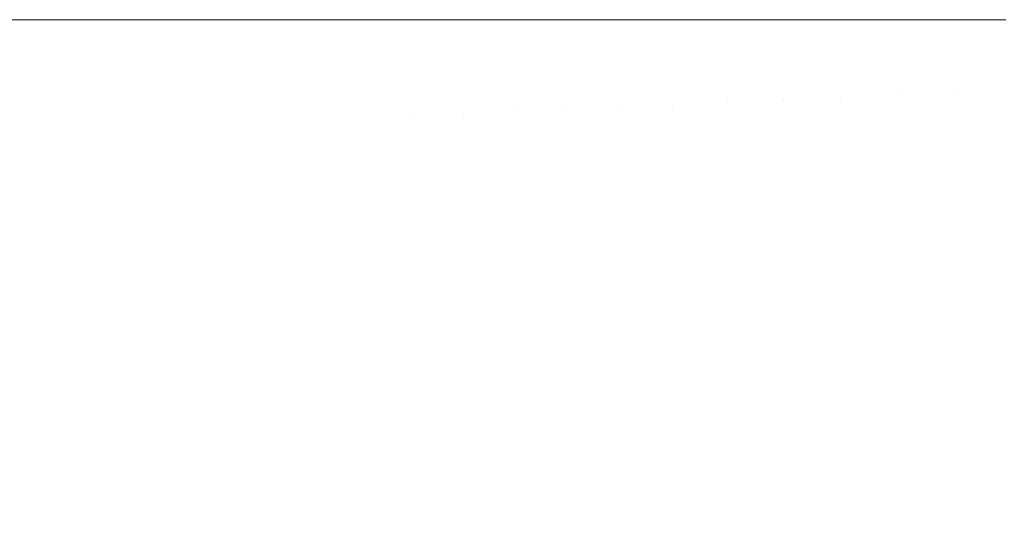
# Model space of a CAD drawing. Header units: centimetres. Extents: x -26 to 27.3, y -23.4 to -21.6.
# Tile 77 of 206: x -8.0766 to -8.0078, y -22.8949 to -22.8599. Entities that reach past the tile are written whole.
import ezdxf

# ---------------------------------------------------------------- set-up
doc = ezdxf.new("R2010")
doc.units = ezdxf.units.CM
doc.header["$LTSCALE"] = 2.54
doc.layers.add('Lucido design-1', color=7, linetype='Continuous')

# ---------------------------------------------------------------- blocks, each defined once
blk = doc.blocks.new('Gruppo-4-1')
at = {"color": 7, "linetype": 'Continuous', "lineweight": 9}
blk.add_3dface([(-25.890647, -21.659888, -9.381992), (-25.890647, -23.259888, -9.381992), (27.209353, -23.259888, -9.381992), (27.209353, -21.659888, -9.381992)], dxfattribs=at)
for points, invisible_edges in [([(-8.078429, -22.859888, -9.834106), (-8.07656, -22.859888, -9.830815), (-8.076392, -22.867778, -9.830815), (-8.078427, -22.867865, -9.834401)], 14), ([(-8.076392, -22.867778, -9.830815), (-8.07656, -22.859888, -9.830815), (-8.076344, -22.859888, -9.830469)], 9), ([(-8.076344, -22.859888, -9.830469), (-8.074375, -22.859888, -9.827314), (-8.074209, -22.867686, -9.827314), (-8.076392, -22.867778, -9.830815)], 14), ([(-8.074209, -22.867686, -9.827314), (-8.074375, -22.859888, -9.827314), (-8.074105, -22.859888, -9.826919)], 9), ([(-8.074105, -22.859888, -9.826919), (-8.072046, -22.859888, -9.823903), (-8.071882, -22.867587, -9.823903), (-8.074209, -22.867686, -9.827314)], 14), ([(-8.071882, -22.867587, -9.823903), (-8.072046, -22.859888, -9.823903), (-8.071717, -22.859888, -9.823462)], 9), ([(-8.071717, -22.859888, -9.823462), (-8.069575, -22.859888, -9.820588), (-8.069414, -22.867482, -9.820588), (-8.071882, -22.867587, -9.823903)], 14), ([(-8.069414, -22.867482, -9.820588), (-8.069575, -22.859888, -9.820588), (-8.069184, -22.859888, -9.820106)], 9), ([(-8.069184, -22.859888, -9.820106), (-8.066967, -22.859888, -9.817376), (-8.066809, -22.867371, -9.817376), (-8.069414, -22.867482, -9.820588)], 14), ([(-8.066809, -22.867371, -9.817376), (-8.066967, -22.859888, -9.817376), (-8.066508, -22.859888, -9.816856)], 9), ([(-8.066508, -22.859888, -9.816856), (-8.064227, -22.859888, -9.814271), (-8.06407, -22.867255, -9.814271), (-8.066809, -22.867371, -9.817376)], 14), ([(-8.06407, -22.867255, -9.814271), (-8.064227, -22.859888, -9.814271), (-8.063696, -22.859888, -9.813718)], 9), ([(-8.063696, -22.859888, -9.813718), (-8.061358, -22.859888, -9.811281), (-8.061204, -22.867133, -9.811281), (-8.06407, -22.867255, -9.814271)], 14), ([(-8.061204, -22.867133, -9.811281), (-8.061358, -22.859888, -9.811281), (-8.060752, -22.859888, -9.810697)], 9), ([(-8.060752, -22.859888, -9.810697), (-8.05882, -22.859888, -9.808831), (-8.058668, -22.867025, -9.808831), (-8.061204, -22.867133, -9.811281)], 14), ([(-8.058668, -22.867025, -9.808831), (-8.05882, -22.859888, -9.808831), (-8.057674, -22.859888, -9.807807)], 9), ([(-8.057674, -22.859888, -9.807807), (-8.055725, -22.859888, -9.806065), (-8.055576, -22.866894, -9.806065), (-8.058668, -22.867025, -9.808831)], 14), ([(-8.055576, -22.866894, -9.806065), (-8.055725, -22.859888, -9.806065), (-8.054478, -22.859888, -9.80504)], 9), ([(-8.054478, -22.859888, -9.80504), (-8.052514, -22.859888, -9.803427), (-8.052369, -22.866758, -9.803427), (-8.055576, -22.866894, -9.806065)], 14), ([(-8.052369, -22.866758, -9.803427), (-8.052514, -22.859888, -9.803427), (-8.051194, -22.859888, -9.802431)], 9), ([(-8.049052, -22.866617, -9.800923), (-8.052369, -22.866758, -9.803427), (-8.051194, -22.859888, -9.802431), (-8.050448, -22.859888, -9.801868)], 11), ([(-8.050448, -22.859888, -9.801868), (-8.049195, -22.859888, -9.800923), (-8.049052, -22.866617, -9.800923)], 10), ([(-8.04563, -22.866472, -9.798556), (-8.049052, -22.866617, -9.800923), (-8.049195, -22.859888, -9.800923), (-8.046999, -22.859888, -9.799406)], 11), ([(-8.046999, -22.859888, -9.799406), (-8.04577, -22.859888, -9.798556), (-8.04563, -22.866472, -9.798556)], 10), ([(-8.042111, -22.866322, -9.796333), (-8.04563, -22.866472, -9.798556), (-8.04577, -22.859888, -9.798556), (-8.043445, -22.859888, -9.797089)], 11), ([(-8.043445, -22.859888, -9.797089), (-8.042247, -22.859888, -9.796333), (-8.042111, -22.866322, -9.796333)], 10), ([(-8.038498, -22.866169, -9.794256), (-8.042111, -22.866322, -9.796333), (-8.042247, -22.859888, -9.796333), (-8.039791, -22.859888, -9.794922)], 11), ([(-8.039791, -22.859888, -9.794922), (-8.038632, -22.859888, -9.794256), (-8.038498, -22.866169, -9.794256)], 10), ([(-8.034799, -22.866012, -9.792331), (-8.038498, -22.866169, -9.794256), (-8.038632, -22.859888, -9.794256), (-8.036043, -22.859888, -9.79291)], 11), ([(-8.036043, -22.859888, -9.79291), (-8.034929, -22.859888, -9.792331), (-8.034799, -22.866012, -9.792331)], 10), ([(-8.031019, -22.865851, -9.79056), (-8.034799, -22.866012, -9.792331), (-8.034929, -22.859888, -9.792331), (-8.032208, -22.859888, -9.791057)], 11), ([(-8.032208, -22.859888, -9.791057), (-8.031146, -22.859888, -9.79056), (-8.031019, -22.865851, -9.79056)], 10), ([(-8.027166, -22.865687, -9.788947), (-8.031019, -22.865851, -9.79056), (-8.031146, -22.859888, -9.79056), (-8.028293, -22.859888, -9.789366)], 11), ([(-8.028293, -22.859888, -9.789366), (-8.027289, -22.859888, -9.788947), (-8.027166, -22.865687, -9.788947)], 10), ([(-8.023244, -22.865521, -9.787495), (-8.027166, -22.865687, -9.788947), (-8.027289, -22.859888, -9.788947), (-8.024303, -22.859888, -9.787842)], 11), ([(-8.024303, -22.859888, -9.787842), (-8.023364, -22.859888, -9.787495), (-8.023244, -22.865521, -9.787495)], 10), ([(-8.019262, -22.865351, -9.786208), (-8.023244, -22.865521, -9.787495), (-8.023364, -22.859888, -9.787495), (-8.020246, -22.859888, -9.786488)], 11), ([(-8.020246, -22.859888, -9.786488), (-8.019378, -22.859888, -9.786208), (-8.019262, -22.865351, -9.786208)], 10), ([(-8.015225, -22.86518, -9.785088), (-8.019262, -22.865351, -9.786208), (-8.019378, -22.859888, -9.786208), (-8.016129, -22.859888, -9.785307)], 11), ([(-8.016129, -22.859888, -9.785307), (-8.015337, -22.859888, -9.785088), (-8.015225, -22.86518, -9.785088)], 10), ([(-8.011141, -22.865007, -9.784137), (-8.015225, -22.86518, -9.785088), (-8.015337, -22.859888, -9.785088), (-8.011958, -22.859888, -9.784302)], 11), ([(-8.011958, -22.859888, -9.784302), (-8.011249, -22.859888, -9.784137), (-8.011141, -22.865007, -9.784137)], 10), ([(-8.007016, -22.864831, -9.783358), (-8.011141, -22.865007, -9.784137), (-8.011249, -22.859888, -9.784137), (-8.007741, -22.859888, -9.783475)], 11), ([(-8.014888, -22.870462, -9.785088), (-8.015225, -22.86518, -9.785088), (-8.011141, -22.865007, -9.784137), (-8.010815, -22.870116, -9.784137)], 15), ([(-8.010815, -22.870116, -9.784137), (-8.011141, -22.865007, -9.784137), (-8.007016, -22.864831, -9.783358), (-8.006702, -22.869766, -9.783358)], 15), ([(-8.03064, -22.871803, -9.79056), (-8.031019, -22.865851, -9.79056), (-8.027166, -22.865687, -9.788947), (-8.026796, -22.871476, -9.788947)], 15), ([(-8.026796, -22.871476, -9.788947), (-8.027166, -22.865687, -9.788947), (-8.023244, -22.865521, -9.787495), (-8.022886, -22.871143, -9.787495)], 15), ([(-8.022886, -22.871143, -9.787495), (-8.023244, -22.865521, -9.787495), (-8.019262, -22.865351, -9.786208), (-8.018914, -22.870805, -9.786208)], 15), ([(-8.018914, -22.870805, -9.786208), (-8.019262, -22.865351, -9.786208), (-8.015225, -22.86518, -9.785088), (-8.014888, -22.870462, -9.785088)], 15), ([(-8.045211, -22.873043, -9.798556), (-8.04563, -22.866472, -9.798556), (-8.042111, -22.866322, -9.796333), (-8.041701, -22.872745, -9.796333)], 15), ([(-8.041701, -22.872745, -9.796333), (-8.042111, -22.866322, -9.796333), (-8.038498, -22.866169, -9.794256), (-8.038098, -22.872438, -9.794256)], 15), ([(-8.038098, -22.872438, -9.794256), (-8.038498, -22.866169, -9.794256), (-8.034799, -22.866012, -9.792331), (-8.034409, -22.872124, -9.792331)], 15), ([(-8.034409, -22.872124, -9.792331), (-8.034799, -22.866012, -9.792331), (-8.031019, -22.865851, -9.79056), (-8.03064, -22.871803, -9.79056)], 15), ([(-8.060743, -22.874365, -9.811281), (-8.061204, -22.867133, -9.811281), (-8.058668, -22.867025, -9.808831), (-8.058214, -22.87415, -9.808831)], 15), ([(-8.058214, -22.87415, -9.808831), (-8.058668, -22.867025, -9.808831), (-8.055576, -22.866894, -9.806065), (-8.05513, -22.873888, -9.806065)], 15), ([(-8.05513, -22.873888, -9.806065), (-8.055576, -22.866894, -9.806065), (-8.052369, -22.866758, -9.803427), (-8.051931, -22.873615, -9.803427)], 15), ([(-8.051931, -22.873615, -9.803427), (-8.052369, -22.866758, -9.803427), (-8.049052, -22.866617, -9.800923), (-8.048623, -22.873334, -9.800923)], 15), ([(-8.048623, -22.873334, -9.800923), (-8.049052, -22.866617, -9.800923), (-8.04563, -22.866472, -9.798556), (-8.045211, -22.873043, -9.798556)], 15), ([(-8.07589, -22.875654, -9.830815), (-8.076392, -22.867778, -9.830815), (-8.074209, -22.867686, -9.827314), (-8.073713, -22.875469, -9.827314)], 15), ([(-8.073713, -22.875469, -9.827314), (-8.074209, -22.867686, -9.827314), (-8.071882, -22.867587, -9.823903), (-8.071392, -22.875272, -9.823903)], 15), ([(-8.071392, -22.875272, -9.823903), (-8.071882, -22.867587, -9.823903), (-8.069414, -22.867482, -9.820588), (-8.068931, -22.875062, -9.820588)], 15), ([(-8.068931, -22.875062, -9.820588), (-8.069414, -22.867482, -9.820588), (-8.066809, -22.867371, -9.817376), (-8.066332, -22.874841, -9.817376)], 15), ([(-8.066332, -22.874841, -9.817376), (-8.066809, -22.867371, -9.817376), (-8.06407, -22.867255, -9.814271), (-8.063601, -22.874609, -9.814271)], 15), ([(-8.063601, -22.874609, -9.814271), (-8.06407, -22.867255, -9.814271), (-8.061204, -22.867133, -9.811281), (-8.060743, -22.874365, -9.811281)], 15), ([(-8.077919, -22.875827, -9.834401), (-8.078427, -22.867865, -9.834401), (-8.076392, -22.867778, -9.830815), (-8.07589, -22.875654, -9.830815)], 15), ([(-8.010273, -22.875207, -9.784137), (-8.010815, -22.870116, -9.784137), (-8.006702, -22.869766, -9.783358), (-8.006178, -22.874682, -9.783358)], 15), ([(-8.018335, -22.876239, -9.786208), (-8.018914, -22.870805, -9.786208), (-8.014888, -22.870462, -9.785088), (-8.014327, -22.875726, -9.785088)], 15), ([(-8.014327, -22.875726, -9.785088), (-8.014888, -22.870462, -9.785088), (-8.010815, -22.870116, -9.784137), (-8.010273, -22.875207, -9.784137)], 15), ([(-8.026182, -22.877244, -9.788947), (-8.026796, -22.871476, -9.788947), (-8.022886, -22.871143, -9.787495), (-8.022289, -22.876745, -9.787495)], 15), ([(-8.022289, -22.876745, -9.787495), (-8.022886, -22.871143, -9.787495), (-8.018914, -22.870805, -9.786208), (-8.018335, -22.876239, -9.786208)], 15), ([(-8.03376, -22.878214, -9.792331), (-8.034409, -22.872124, -9.792331), (-8.03064, -22.871803, -9.79056), (-8.030008, -22.877734, -9.79056)], 15), ([(-8.030008, -22.877734, -9.79056), (-8.03064, -22.871803, -9.79056), (-8.026796, -22.871476, -9.788947), (-8.026182, -22.877244, -9.788947)], 15), ([(-8.041019, -22.879144, -9.796333), (-8.041701, -22.872745, -9.796333), (-8.038098, -22.872438, -9.794256), (-8.037433, -22.878685, -9.794256)], 15), ([(-8.037433, -22.878685, -9.794256), (-8.038098, -22.872438, -9.794256), (-8.034409, -22.872124, -9.792331), (-8.03376, -22.878214, -9.792331)], 15), ([(-8.04791, -22.880026, -9.800923), (-8.048623, -22.873334, -9.800923), (-8.045211, -22.873043, -9.798556), (-8.044514, -22.879591, -9.798556)], 15), ([(-8.044514, -22.879591, -9.798556), (-8.045211, -22.873043, -9.798556), (-8.041701, -22.872745, -9.796333), (-8.041019, -22.879144, -9.796333)], 15), ([(-8.057458, -22.881249, -9.808831), (-8.058214, -22.87415, -9.808831), (-8.05513, -22.873888, -9.806065), (-8.054388, -22.880856, -9.806065)], 15), ([(-8.054388, -22.880856, -9.806065), (-8.05513, -22.873888, -9.806065), (-8.051931, -22.873615, -9.803427), (-8.051203, -22.880448, -9.803427)], 15), ([(-8.051203, -22.880448, -9.803427), (-8.051931, -22.873615, -9.803427), (-8.048623, -22.873334, -9.800923), (-8.04791, -22.880026, -9.800923)], 15), ([(-8.065539, -22.882284, -9.817376), (-8.066332, -22.874841, -9.817376), (-8.063601, -22.874609, -9.814271), (-8.062821, -22.881936, -9.814271)], 15), ([(-8.062821, -22.881936, -9.814271), (-8.063601, -22.874609, -9.814271), (-8.060743, -22.874365, -9.811281), (-8.059975, -22.881571, -9.811281)], 15), ([(-8.059975, -22.881571, -9.811281), (-8.060743, -22.874365, -9.811281), (-8.058214, -22.87415, -9.808831), (-8.057458, -22.881249, -9.808831)], 15), ([(-8.072887, -22.883225, -9.827314), (-8.073713, -22.875469, -9.827314), (-8.071392, -22.875272, -9.823903), (-8.070576, -22.882929, -9.823903)], 15), ([(-8.070576, -22.882929, -9.823903), (-8.071392, -22.875272, -9.823903), (-8.068931, -22.875062, -9.820588), (-8.068126, -22.882615, -9.820588)], 15), ([(-8.068126, -22.882615, -9.820588), (-8.068931, -22.875062, -9.820588), (-8.066332, -22.874841, -9.817376), (-8.065539, -22.882284, -9.817376)], 15), ([(-8.013544, -22.880961, -9.785088), (-8.014327, -22.875726, -9.785088), (-8.010273, -22.875207, -9.784137), (-8.009515, -22.88027, -9.784137)], 15), ([(-8.009515, -22.88027, -9.784137), (-8.010273, -22.875207, -9.784137), (-8.006178, -22.874682, -9.783358), (-8.005446, -22.879572, -9.783358)], 15), ([(-8.077074, -22.883761, -9.834401), (-8.077919, -22.875827, -9.834401), (-8.07589, -22.875654, -9.830815), (-8.075054, -22.883502, -9.830815)], 15), ([(-8.075054, -22.883502, -9.830815), (-8.07589, -22.875654, -9.830815), (-8.073713, -22.875469, -9.827314), (-8.072887, -22.883225, -9.827314)], 15), ([(-8.017526, -22.881644, -9.786208), (-8.018335, -22.876239, -9.786208), (-8.014327, -22.875726, -9.785088), (-8.013544, -22.880961, -9.785088)], 15), ([(-8.021455, -22.882317, -9.787495), (-8.022289, -22.876745, -9.787495), (-8.018335, -22.876239, -9.786208), (-8.017526, -22.881644, -9.786208)], 15), ([(-8.029125, -22.883632, -9.79056), (-8.030008, -22.877734, -9.79056), (-8.026182, -22.877244, -9.788947), (-8.025323, -22.882981, -9.788947)], 15), ([(-8.025323, -22.882981, -9.788947), (-8.026182, -22.877244, -9.788947), (-8.022289, -22.876745, -9.787495), (-8.021455, -22.882317, -9.787495)], 15), ([(-8.032854, -22.884272, -9.792331), (-8.03376, -22.878214, -9.792331), (-8.030008, -22.877734, -9.79056), (-8.029125, -22.883632, -9.79056)], 15), ([(-8.040067, -22.885509, -9.796333), (-8.041019, -22.879144, -9.796333), (-8.037433, -22.878685, -9.794256), (-8.036503, -22.884898, -9.794256)], 15), ([(-8.036503, -22.884898, -9.794256), (-8.037433, -22.878685, -9.794256), (-8.03376, -22.878214, -9.792331), (-8.032854, -22.884272, -9.792331)], 15), ([(-8.043539, -22.886104, -9.798556), (-8.044514, -22.879591, -9.798556), (-8.041019, -22.879144, -9.796333), (-8.040067, -22.885509, -9.796333)], 15), ([(-8.050186, -22.887244, -9.803427), (-8.051203, -22.880448, -9.803427), (-8.04791, -22.880026, -9.800923), (-8.046914, -22.886683, -9.800923)], 15), ([(-8.046914, -22.886683, -9.800923), (-8.04791, -22.880026, -9.800923), (-8.044514, -22.879591, -9.798556), (-8.043539, -22.886104, -9.798556)], 15), ([(-8.008543, -22.885296, -9.784137), (-8.009515, -22.88027, -9.784137), (-8.005446, -22.879572, -9.783358), (-8.004507, -22.884427, -9.783358)], 15), ([(-8.05335, -22.887786, -9.806065), (-8.054388, -22.880856, -9.806065), (-8.051203, -22.880448, -9.803427), (-8.050186, -22.887244, -9.803427)], 15), ([(-8.012538, -22.886158, -9.785088), (-8.013544, -22.880961, -9.785088), (-8.009515, -22.88027, -9.784137), (-8.008543, -22.885296, -9.784137)], 15), ([(-8.058902, -22.888738, -9.811281), (-8.059975, -22.881571, -9.811281), (-8.057458, -22.881249, -9.808831), (-8.056401, -22.888309, -9.808831)], 15), ([(-8.056401, -22.888309, -9.808831), (-8.057458, -22.881249, -9.808831), (-8.054388, -22.880856, -9.806065), (-8.05335, -22.887786, -9.806065)], 15), ([(-8.016488, -22.887009, -9.786208), (-8.017526, -22.881644, -9.786208), (-8.013544, -22.880961, -9.785088), (-8.012538, -22.886158, -9.785088)], 15), ([(-8.064431, -22.889686, -9.817376), (-8.065539, -22.882284, -9.817376), (-8.062821, -22.881936, -9.814271), (-8.06173, -22.889223, -9.814271)], 15), ([(-8.06173, -22.889223, -9.814271), (-8.062821, -22.881936, -9.814271), (-8.059975, -22.881571, -9.811281), (-8.058902, -22.888738, -9.811281)], 15), ([(-8.020385, -22.887849, -9.787495), (-8.021455, -22.882317, -9.787495), (-8.017526, -22.881644, -9.786208), (-8.016488, -22.887009, -9.786208)], 15), ([(-8.069436, -22.890545, -9.823903), (-8.070576, -22.882929, -9.823903), (-8.068126, -22.882615, -9.820588), (-8.067001, -22.890127, -9.820588)], 15), ([(-8.067001, -22.890127, -9.820588), (-8.068126, -22.882615, -9.820588), (-8.065539, -22.882284, -9.817376), (-8.064431, -22.889686, -9.817376)], 15), ([(-8.024222, -22.888676, -9.788947), (-8.025323, -22.882981, -9.788947), (-8.021455, -22.882317, -9.787495), (-8.020385, -22.887849, -9.787495)], 15), ([(-8.075893, -22.891652, -9.834401), (-8.077074, -22.883761, -9.834401), (-8.075054, -22.883502, -9.830815), (-8.073886, -22.891307, -9.830815)], 15), ([(-8.073886, -22.891307, -9.830815), (-8.075054, -22.883502, -9.830815), (-8.072887, -22.883225, -9.827314), (-8.071732, -22.890938, -9.827314)], 15), ([(-8.071732, -22.890938, -9.827314), (-8.072887, -22.883225, -9.827314), (-8.070576, -22.882929, -9.823903), (-8.069436, -22.890545, -9.823903)], 15), ([(-8.027993, -22.889488, -9.79056), (-8.029125, -22.883632, -9.79056), (-8.025323, -22.882981, -9.788947), (-8.024222, -22.888676, -9.788947)], 15), ([(-8.077752, -22.89197, -9.838064), (-8.078945, -22.884, -9.838064), (-8.077074, -22.883761, -9.834401), (-8.075893, -22.891652, -9.834401)], 15), ([(-8.031691, -22.890285, -9.792331), (-8.032854, -22.884272, -9.792331), (-8.029125, -22.883632, -9.79056), (-8.027993, -22.889488, -9.79056)], 15), ([(-8.038845, -22.891827, -9.796333), (-8.040067, -22.885509, -9.796333), (-8.036503, -22.884898, -9.794256), (-8.03531, -22.891065, -9.794256)], 15), ([(-8.03531, -22.891065, -9.794256), (-8.036503, -22.884898, -9.794256), (-8.032854, -22.884272, -9.792331), (-8.031691, -22.890285, -9.792331)], 15), ([(-8.007358, -22.890277, -9.784137), (-8.008543, -22.885296, -9.784137), (-8.004507, -22.884427, -9.783358), (-8.003363, -22.889237, -9.783358)], 15), ([(-8.042289, -22.892569, -9.798556), (-8.043539, -22.886104, -9.798556), (-8.040067, -22.885509, -9.796333), (-8.038845, -22.891827, -9.796333)], 15), ([(-8.011314, -22.891307, -9.785088), (-8.012538, -22.886158, -9.785088), (-8.008543, -22.885296, -9.784137), (-8.007358, -22.890277, -9.784137)], 15), ([(-8.045636, -22.893291, -9.800923), (-8.046914, -22.886683, -9.800923), (-8.043539, -22.886104, -9.798556), (-8.042289, -22.892569, -9.798556)], 15), ([(-8.015224, -22.892325, -9.786208), (-8.016488, -22.887009, -9.786208), (-8.012538, -22.886158, -9.785088), (-8.011314, -22.891307, -9.785088)], 15), ([(-8.048881, -22.89399, -9.803427), (-8.050186, -22.887244, -9.803427), (-8.046914, -22.886683, -9.800923), (-8.045636, -22.893291, -9.800923)], 15), ([(-8.019081, -22.89333, -9.787495), (-8.020385, -22.887849, -9.787495), (-8.016488, -22.887009, -9.786208), (-8.015224, -22.892325, -9.786208)], 15), ([(-8.05202, -22.894666, -9.806065), (-8.05335, -22.887786, -9.806065), (-8.050186, -22.887244, -9.803427), (-8.048881, -22.89399, -9.803427)], 15), ([(-8.057526, -22.895853, -9.811281), (-8.058902, -22.888738, -9.811281), (-8.056401, -22.888309, -9.808831), (-8.055045, -22.895319, -9.808831)], 15), ([(-8.055045, -22.895319, -9.808831), (-8.056401, -22.888309, -9.808831), (-8.05335, -22.887786, -9.806065), (-8.05202, -22.894666, -9.806065)], 15), ([(-8.02288, -22.894319, -9.788947), (-8.024222, -22.888676, -9.788947), (-8.020385, -22.887849, -9.787495), (-8.019081, -22.89333, -9.787495)], 15), ([(-8.060331, -22.896458, -9.814271), (-8.06173, -22.889223, -9.814271), (-8.058902, -22.888738, -9.811281), (-8.057526, -22.895853, -9.811281)], 15), ([(-8.026613, -22.895291, -9.79056), (-8.027993, -22.889488, -9.79056), (-8.024222, -22.888676, -9.788947), (-8.02288, -22.894319, -9.788947)], 15), ([(-8.065559, -22.897584, -9.820588), (-8.067001, -22.890127, -9.820588), (-8.064431, -22.889686, -9.817376), (-8.06301, -22.897035, -9.817376)], 15), ([(-8.06301, -22.897035, -9.817376), (-8.064431, -22.889686, -9.817376), (-8.06173, -22.889223, -9.814271), (-8.060331, -22.896458, -9.814271)], 15), ([(-8.030274, -22.896244, -9.792331), (-8.031691, -22.890285, -9.792331), (-8.027993, -22.889488, -9.79056), (-8.026613, -22.895291, -9.79056)], 15), ([(-8.067974, -22.898105, -9.823903), (-8.069436, -22.890545, -9.823903), (-8.067001, -22.890127, -9.820588), (-8.065559, -22.897584, -9.820588)], 15), ([(-8.033857, -22.897177, -9.794256), (-8.03531, -22.891065, -9.794256), (-8.031691, -22.890285, -9.792331), (-8.030274, -22.896244, -9.792331)], 15), ([(-8.009872, -22.8964, -9.785088), (-8.011314, -22.891307, -9.785088), (-8.007358, -22.890277, -9.784137), (-8.005963, -22.895203, -9.784137)], 15), ([(-8.072387, -22.899056, -9.830815), (-8.073886, -22.891307, -9.830815), (-8.071732, -22.890938, -9.827314), (-8.070251, -22.898596, -9.827314)], 15), ([(-8.070251, -22.898596, -9.827314), (-8.071732, -22.890938, -9.827314), (-8.069436, -22.890545, -9.823903), (-8.067974, -22.898105, -9.823903)], 15), ([(-8.037356, -22.898088, -9.796333), (-8.038845, -22.891827, -9.796333), (-8.03531, -22.891065, -9.794256), (-8.033857, -22.897177, -9.794256)], 15), ([(-8.076221, -22.899882, -9.838064), (-8.077752, -22.89197, -9.838064), (-8.075893, -22.891652, -9.834401), (-8.074378, -22.899485, -9.834401)], 15), ([(-8.074378, -22.899485, -9.834401), (-8.075893, -22.891652, -9.834401), (-8.073886, -22.891307, -9.830815), (-8.072387, -22.899056, -9.830815)], 15), ([(-8.040765, -22.898976, -9.798556), (-8.042289, -22.892569, -9.798556), (-8.038845, -22.891827, -9.796333), (-8.037356, -22.898088, -9.796333)], 15), ([(-8.013735, -22.897583, -9.786208), (-8.015224, -22.892325, -9.786208), (-8.011314, -22.891307, -9.785088), (-8.009872, -22.8964, -9.785088)], 15), ([(-8.077914, -22.900247, -9.841798), (-8.079458, -22.892263, -9.841798), (-8.077752, -22.89197, -9.838064), (-8.076221, -22.899882, -9.838064)], 15), ([(-8.017546, -22.89875, -9.787495), (-8.019081, -22.89333, -9.787495), (-8.015224, -22.892325, -9.786208), (-8.013735, -22.897583, -9.786208)], 15), ([(-8.044079, -22.899838, -9.800923), (-8.045636, -22.893291, -9.800923), (-8.042289, -22.892569, -9.798556), (-8.040765, -22.898976, -9.798556)], 15), ([(-8.047291, -22.900675, -9.803427), (-8.048881, -22.89399, -9.803427), (-8.045636, -22.893291, -9.800923), (-8.044079, -22.899838, -9.800923)], 15), ([(-8.021299, -22.8999, -9.788947), (-8.02288, -22.894319, -9.788947), (-8.019081, -22.89333, -9.787495), (-8.017546, -22.89875, -9.787495)], 15), ([(-8.050398, -22.901484, -9.806065), (-8.05202, -22.894666, -9.806065), (-8.048881, -22.89399, -9.803427), (-8.047291, -22.900675, -9.803427)], 15), ([(-8.024987, -22.901029, -9.79056), (-8.026613, -22.895291, -9.79056), (-8.02288, -22.894319, -9.788947), (-8.021299, -22.8999, -9.788947)], 15), ([(-8.053393, -22.902264, -9.808831), (-8.055045, -22.895319, -9.808831), (-8.05202, -22.894666, -9.806065), (-8.050398, -22.901484, -9.806065)], 15)]:
    blk.add_3dface(points, dxfattribs=dict(at, invisible_edges=invisible_edges))

msp = doc.modelspace()

# ---------------------------------------------------------------- block references
at = {"layer": 'Lucido design-1', "color": 7}
msp.add_blockref('Gruppo-4-1', (0, 0), dxfattribs=at)

doc.saveas('drawing.dxf')
